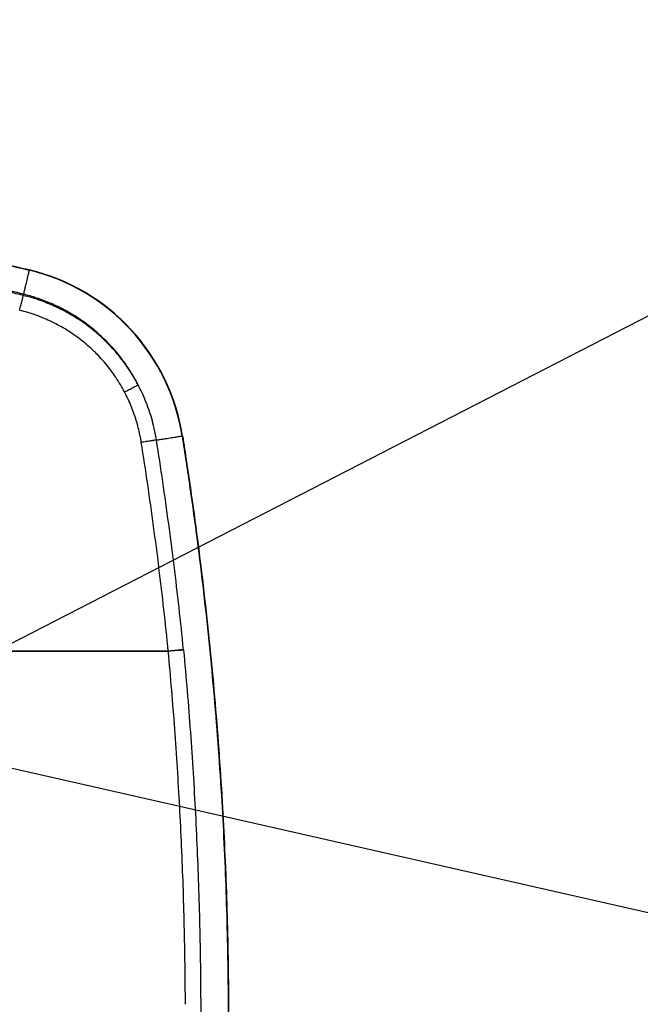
# Model space of a CAD drawing. Header units: millimetres. Extents: x -48 to 74789, y -18557 to 12350.
# Tile 25 of 79: x 68515 to 68693, y -13671 to -13389. Entities that reach past the tile are written whole.
import ezdxf
from ezdxf import colors
from ezdxf.entities.mleader import LeaderData, LeaderLine
from ezdxf.math import Vec2, Vec3

# ---------------------------------------------------------------- set-up
doc = ezdxf.new("R2010")
doc.units = ezdxf.units.MM
doc.layers.add('RR_IWK_opisy_piony', color=7, linetype='Continuous', lineweight=13)
doc.styles.add('Garamond', font='GARA.TTF')

# ---------------------------------------------------------------- blocks, each defined once
blk = doc.blocks.new('A$C661458EC')
at = {"color": 7, "linetype": 'Continuous', "lineweight": 25}
for p, q in [((2.5794, -0.6989), (2.58, -0.6964)), ((2.5403, -0.8596), (2.5423, -0.8516)), ((3.5537, -1.7537), (3.5511, -1.7541)), ((0.8099, -3.1249), (3.4635, -3.1247)), ((3.4635, -3.1247), (0.8112, -3.1245))]:
    blk.add_line(p, q, dxfattribs=at)
for radius in [1.293, 1.2956]:
    blk.add_arc((2.2741, -1.9554), radius, 8.95721, 76.34205, dxfattribs=at)
for points, knots in [([(-2.6773, -0.6964), (-2.6159, -0.6818), (-2.4935, -0.6526), (-2.3093, -0.6127), (-2.1252, -0.5757), (-1.9411, -0.542), (-1.757, -0.5113), (-1.5729, -0.4838), (-1.3889, -0.4594), (-1.2019, -0.4378), (-1.0121, -0.4191), (-0.8194, -0.4037), (-0.6267, -0.3916), (-0.434, -0.383), (-0.2413, -0.3779), (-0.0515, -0.3762), (0.1353, -0.3778), (0.3192, -0.3825), (0.5031, -0.3903), (0.687, -0.4013), (0.871, -0.4154), (1.055, -0.4326), (1.239, -0.453), (1.426, -0.4768), (1.6159, -0.5044), (1.8088, -0.5358), (2.0016, -0.5707), (2.1945, -0.609), (2.3875, -0.6506), (2.5157, -0.6811), (2.58, -0.6964)], [0, 0, 0, 0, 0.03563, 0.071125, 0.106496, 0.141752, 0.176902, 0.211956, 0.246924, 0.281815, 0.318295, 0.354714, 0.391083, 0.427412, 0.463714, 0.5, 0.534635, 0.569284, 0.603958, 0.638666, 0.673418, 0.708224, 0.743095, 0.77804, 0.814739, 0.851541, 0.888457, 0.925498, 0.962676, 1, 1, 1, 1]), ([(-2.6766, -0.6989), (-2.6151, -0.6843), (-2.4923, -0.655), (-2.3075, -0.615), (-2.1228, -0.5779), (-1.9381, -0.5441), (-1.7545, -0.5135), (-1.5721, -0.4863), (-1.3907, -0.4622), (-1.2094, -0.4412), (-1.0269, -0.4231), (-0.8431, -0.408), (-0.6582, -0.396), (-0.4732, -0.3872), (-0.2882, -0.3815), (-0.1033, -0.3789), (0.0817, -0.3796), (0.2666, -0.3834), (0.4516, -0.3904), (0.6366, -0.4005), (0.8216, -0.4139), (1.0066, -0.4304), (1.1916, -0.45), (1.3766, -0.4729), (1.5565, -0.4981), (1.7312, -0.5255), (1.9009, -0.5548), (2.0705, -0.5867), (2.2402, -0.6214), (2.41, -0.6585), (2.5229, -0.6854), (2.5794, -0.6989)], [0, 0, 0, 0, 0.035755, 0.0713732, 0.1068646, 0.1422391, 0.1775067, 0.2120504, 0.2465106, 0.280897, 0.3152195, 0.3501868, 0.3851083, 0.4199948, 0.4548567, 0.4897049, 0.5245499, 0.5594024, 0.5942731, 0.6291727, 0.6641116, 0.6991007, 0.7341503, 0.7692709, 0.8044731, 0.8368222, 0.8692564, 0.9017835, 0.9344114, 0.9671477, 1, 1, 1, 1]), ([(2.5403, -0.8596), (2.481, -0.8454), (2.3622, -0.8171), (2.1834, -0.7783), (2.0041, -0.7422), (1.8243, -0.709), (1.6441, -0.6788), (1.4633, -0.6516), (1.2821, -0.6274), (1.0975, -0.6059), (0.9095, -0.5872), (0.7182, -0.5717), (0.5266, -0.5596), (0.3349, -0.551), (0.1432, -0.5458), (-0.0455, -0.5441), (-0.2313, -0.5457), (-0.4142, -0.5504), (-0.597, -0.5583), (-0.7799, -0.5693), (-0.9625, -0.5834), (-1.145, -0.6007), (-1.327, -0.621), (-1.5114, -0.6447), (-1.6982, -0.672), (-1.8872, -0.703), (-2.0757, -0.7372), (-2.2636, -0.7747), (-2.451, -0.8151), (-2.5754, -0.8447), (-2.6376, -0.8596)], [0, 0, 0, 0, 0.035032, 0.07003, 0.105005, 0.139963, 0.174914, 0.209865, 0.244827, 0.279808, 0.316496, 0.353228, 0.389953, 0.426643, 0.463307, 0.499956, 0.534935, 0.569921, 0.604922, 0.639948, 0.674996, 0.710049, 0.745086, 0.780093, 0.816739, 0.85337, 0.889999, 0.926638, 0.963301, 1, 1, 1, 1]), ([(2.5423, -0.8516), (2.4868, -0.8382), (2.3762, -0.8114), (2.2102, -0.7745), (2.0447, -0.7401), (1.8798, -0.7085), (1.7164, -0.6797), (1.5545, -0.6537), (1.3941, -0.6304), (1.2342, -0.6097), (1.0648, -0.5902), (0.886, -0.5726), (0.6976, -0.5575), (0.5101, -0.5459), (0.3232, -0.5376), (0.137, -0.5325), (0.0132, -0.5318), (-0.0486, -0.5315)], [0, 0, 0, 0, 0.065436, 0.130429, 0.194997, 0.259158, 0.322928, 0.385196, 0.44712, 0.508716, 0.570001, 0.642572, 0.714748, 0.786554, 0.858016, 0.929156, 1, 1, 1, 1]), ([(2.5422, -0.8517), (2.5441, -0.8442), (2.5477, -0.8293), (2.5528, -0.8084), (2.5575, -0.7888), (2.562, -0.7706), (2.566, -0.7538), (2.5698, -0.7383), (2.5733, -0.7241), (2.5765, -0.7109), (2.5784, -0.7029), (2.5794, -0.6989)], [0, 0, 0, 0, 0.123043, 0.242962, 0.359905, 0.474017, 0.585445, 0.692412, 0.797069, 0.899552, 1, 1, 1, 1]), ([(2.5173, -0.9542), (2.5186, -0.949), (2.5212, -0.9384), (2.525, -0.9227), (2.5287, -0.9075), (2.5321, -0.8934), (2.5351, -0.8813), (2.5374, -0.8715), (2.5393, -0.8639), (2.54, -0.861), (2.5403, -0.8596)], [0, 0, 0, 0, 0.119373, 0.244058, 0.371587, 0.500004, 0.62842, 0.755948, 0.880631, 1, 1, 1, 1]), ([(3.271, -1.4284), (3.2622, -1.4117), (3.2447, -1.3788), (3.2155, -1.3315), (3.1847, -1.2863), (3.1523, -1.2434), (3.1185, -1.2027), (3.0834, -1.1644), (3.0472, -1.1283), (3.01, -1.0945), (2.9722, -1.0629), (2.9322, -1.0325), (2.8901, -1.0033), (2.846, -0.9757), (2.8017, -0.9508), (2.7573, -0.9283), (2.7133, -0.9085), (2.6698, -0.891), (2.6269, -0.8758), (2.5845, -0.8625), (2.5562, -0.8552), (2.5423, -0.8516)], [0, 0, 0, 0, 0.058929, 0.11693, 0.174001, 0.23014, 0.285345, 0.339612, 0.392942, 0.44533, 0.496776, 0.547278, 0.602715, 0.656963, 0.71002, 0.761884, 0.812552, 0.86115, 0.908592, 0.954876, 1, 1, 1, 1]), ([(3.1849, -1.4739), (3.1762, -1.4579), (3.1587, -1.4261), (3.1294, -1.3802), (3.0978, -1.3358), (3.0639, -1.2931), (3.0278, -1.2522), (2.9896, -1.2134), (2.9494, -1.1766), (2.9072, -1.142), (2.8633, -1.1097), (2.8178, -1.0797), (2.7708, -1.0522), (2.7223, -1.0272), (2.6726, -1.0048), (2.6218, -0.9851), (2.5701, -0.9679), (2.535, -0.9588), (2.5173, -0.9542)], [0, 0, 0, 0, 0.0625765, 0.124985, 0.187401, 0.2499998, 0.3125652, 0.37497, 0.4373898, 0.4999998, 0.5625652, 0.62497, 0.6873898, 0.7499998, 0.8125765, 0.874985, 0.937401, 1, 1, 1, 1]), ([(3.1848, -1.474), (3.1895, -1.4715), (3.199, -1.4664), (3.2134, -1.4589), (3.2272, -1.4515), (3.2401, -1.4447), (3.2513, -1.4388), (3.2604, -1.434), (3.2672, -1.4304), (3.2698, -1.429), (3.271, -1.4284)], [0, 0, 0, 0, 0.118599, 0.241606, 0.36957, 0.499592, 0.629346, 0.757068, 0.880964, 1, 1, 1, 1]), ([(3.3879, -1.7798), (3.3843, -1.7593), (3.3772, -1.7185), (3.3624, -1.6583), (3.3445, -1.599), (3.3233, -1.5409), (3.2991, -1.4838), (3.2803, -1.4469), (3.2709, -1.4284)], [0, 0, 0, 0, 0.16751, 0.334076, 0.500153, 0.666196, 0.832661, 1, 1, 1, 1]), ([(3.2916, -1.795), (3.2889, -1.7793), (3.2836, -1.7479), (3.2728, -1.7015), (3.2601, -1.6557), (3.245, -1.6099), (3.2275, -1.5642), (3.2075, -1.5185), (3.1924, -1.4888), (3.1848, -1.474)], [0, 0, 0, 0, 0.140785, 0.280853, 0.420471, 0.55991, 0.706092, 0.852686, 1, 1, 1, 1]), ([(3.3879, -1.7798), (3.396, -1.7785), (3.412, -1.776), (3.4345, -1.7725), (3.4555, -1.7691), (3.4751, -1.7661), (3.493, -1.7632), (3.5096, -1.7606), (3.5247, -1.7582), (3.5387, -1.756), (3.5471, -1.7547), (3.5513, -1.754)], [0, 0, 0, 0, 0.123543, 0.243811, 0.360962, 0.475154, 0.586543, 0.693366, 0.797785, 0.899947, 1, 1, 1, 1]), ([(3.5511, -1.7541), (3.5681, -1.8643), (3.6022, -2.0847), (3.6473, -2.4162), (3.6881, -2.7483), (3.7242, -3.0809), (3.7555, -3.414), (3.7822, -3.7475), (3.8036, -4.072), (3.82, -4.3876), (3.8321, -4.694), (3.8402, -5.0006), (3.8443, -5.3073), (3.8444, -5.6139), (3.8406, -5.9206), (3.8329, -6.2272), (3.8211, -6.5336), (3.8054, -6.8399), (3.7858, -7.146), (3.7622, -7.4517), (3.733, -7.7753), (3.6974, -8.1167), (3.6543, -8.4756), (3.6062, -8.8338), (3.5694, -9.0719), (3.5511, -9.191)], [0, 0, 0, 0, 0.0448, 0.0896, 0.1344, 0.1792, 0.224, 0.2688, 0.3136, 0.354667, 0.395733, 0.4368, 0.477867, 0.518933, 0.56, 0.601067, 0.642134, 0.6832, 0.724267, 0.765334, 0.8064, 0.8548, 0.9032, 0.9516, 1, 1, 1, 1]), ([(3.5537, -1.7537), (3.5707, -1.8639), (3.6048, -2.0843), (3.6499, -2.4159), (3.6907, -2.748), (3.7268, -3.0806), (3.7582, -3.4138), (3.7848, -3.7473), (3.8062, -4.0719), (3.8227, -4.3875), (3.8347, -4.6939), (3.8428, -5.0006), (3.8469, -5.3072), (3.8471, -5.614), (3.8432, -5.9206), (3.8355, -6.2273), (3.8237, -6.5337), (3.8081, -6.8401), (3.7884, -7.1461), (3.7648, -7.4519), (3.7356, -7.7756), (3.7, -8.117), (3.6569, -8.4759), (3.6087, -8.8342), (3.572, -9.0723), (3.5537, -9.1914)], [0, 0, 0, 0, 0.0448, 0.0896, 0.1344, 0.1792, 0.224, 0.2688, 0.3136, 0.354667, 0.395733, 0.4368, 0.477867, 0.518933, 0.56, 0.601067, 0.642134, 0.6832, 0.724267, 0.765334, 0.8064, 0.8548, 0.9032, 0.9516, 1, 1, 1, 1]), ([(3.3879, -1.7798), (3.3864, -1.78), (3.3835, -1.7805), (3.376, -1.7817), (3.3659, -1.7833), (3.3534, -1.7852), (3.3391, -1.7875), (3.3236, -1.7899), (3.3076, -1.7925), (3.2969, -1.7942), (3.2916, -1.795)], [0, 0, 0, 0, 0.118796, 0.242755, 0.370411, 0.5, 0.629588, 0.757244, 0.881203, 1, 1, 1, 1]), ([(3.4635, -3.1247), (3.4543, -3.0364), (3.4359, -2.8594), (3.4045, -2.5939), (3.3701, -2.3279), (3.3327, -2.0615), (3.3053, -1.8839), (3.2916, -1.795)], [0, 0, 0, 0, 0.198745, 0.398092, 0.598067, 0.798695, 1, 1, 1, 1]), ([(3.5603, -3.1148), (3.551, -3.0255), (3.5324, -2.8469), (3.5008, -2.5795), (3.4663, -2.3125), (3.4289, -2.0459), (3.4016, -1.8685), (3.3879, -1.7798)], [0, 0, 0, 0, 0.200078, 0.400091, 0.600066, 0.800028, 1, 1, 1, 1]), ([(3.5603, -3.1148), (3.5596, -3.1149), (3.5581, -3.115), (3.5548, -3.1154), (3.5507, -3.1158), (3.5457, -3.1163), (3.5403, -3.1168), (3.5337, -3.1175), (3.5252, -3.1183), (3.5148, -3.1194), (3.5031, -3.1206), (3.4919, -3.1218), (3.4815, -3.1228), (3.4721, -3.1238), (3.4663, -3.1244), (3.4635, -3.1247)], [0, 0, 0, 0, 0.061945, 0.131877, 0.210044, 0.274147, 0.342889, 0.416124, 0.493596, 0.60049, 0.698787, 0.787925, 0.867732, 0.938322, 1, 1, 1, 1]), ([(3.5606, -3.1185), (3.5592, -3.1184), (3.5562, -3.1184), (3.5486, -3.1185), (3.5384, -3.119), (3.5258, -3.1197), (3.5113, -3.1207), (3.4957, -3.1219), (3.4796, -3.1233), (3.4688, -3.1242), (3.4635, -3.1247)], [0, 0, 0, 0, 0.118841, 0.242826, 0.370491, 0.500073, 0.629645, 0.75728, 0.881218, 1, 1, 1, 1]), ([(3.5722, -5.3723), (3.5716, -5.2886), (3.5705, -5.1209), (3.5656, -4.8695), (3.5584, -4.618), (3.5486, -4.3663), (3.5364, -4.116), (3.5218, -3.8672), (3.5049, -3.6197), (3.4857, -3.3722), (3.4709, -3.2072), (3.4635, -3.1247)], [0, 0, 0, 0, 0.111634, 0.223335, 0.335114, 0.446981, 0.558949, 0.669025, 0.779219, 0.889541, 1, 1, 1, 1]), ([(3.5603, -3.1148), (3.5604, -3.1155), (3.5605, -3.1167), (3.5606, -3.118), (3.5606, -3.1185)], [0, 0, 0, 0, 0.558952, 1, 1, 1, 1]), ([(3.5606, -3.1185), (3.5684, -3.2052), (3.584, -3.3786), (3.604, -3.6389), (3.6215, -3.8994), (3.6363, -4.1601), (3.6484, -4.4193), (3.6577, -4.6772), (3.6644, -4.9336), (3.6687, -5.1902), (3.6694, -5.3613), (3.6698, -5.4468)], [0, 0, 0, 0, 0.112033, 0.224034, 0.336012, 0.447978, 0.559943, 0.669918, 0.779912, 0.889936, 1, 1, 1, 1])]:
    blk.add_open_spline(points, degree=3, knots=knots, dxfattribs=at)
blk.add_open_spline([(3.271, -1.4284), (3.2615, -1.4109), (3.2424, -1.3761), (3.2102, -1.3258), (3.1757, -1.2771), (3.1386, -1.2304), (3.099, -1.1858), (3.0572, -1.1432), (3.0132, -1.103), (2.9671, -1.0651), (2.9191, -1.0297), (2.8692, -0.9969), (2.8177, -0.9668), (2.7647, -0.9394), (2.7103, -0.9149), (2.6547, -0.8933), (2.5981, -0.8745), (2.5596, -0.8645), (2.5403, -0.8596)], degree=3, dxfattribs=at)
blk = doc.blocks.new('_None')

msp = doc.modelspace()

# ---------------------------------------------------------------- block references
at = {"lineweight": 0, "xscale": 45, "yscale": 45, "zscale": 45}
msp.add_blockref('A$C661458EC', (68402.19, -13429.19), dxfattribs=at)

# ---------------------------------------------------------------- next in the draw order: leaders
at = {"layer": 'RR_IWK_opisy_piony', "lineweight": 0}
ml = msp.add_multileader_mtext('Standard', dxfattribs=at)
ml.set_content('Zestawy ciepłomierzowe\\P- zawór kulowy DN15/DN20\\P- filtr siatkowy DN15/DN20\\P- ciepłomierz {\\A1;q{\\H0.7x;nom}=0,6 m{\\H0.7x;\\S3^ ;}/h DN15}\\P- zawór kulowy DN15/DN20\\P', color=256, style='Garamond')
ml.set_leader_properties()
ml.set_arrow_properties(name='NONE')
ml.build(insert=Vec2(0, 0))
ml.multileader.update_dxf_attribs({"text_left_attachment_type": 2, "text_right_attachment_type": 2, "dogleg_length": 0, "arrow_head_size": 0.18})
ctx = ml.context
ctx.base_point, ctx.char_height, ctx.arrow_head_size, ctx.landing_gap_size, ctx.plane_origin = Vec3(69890.1, -12859.83), 200, 0.18, 25, Vec3(94310.05, 85837.63)
ctx.left_attachment, ctx.right_attachment = 2, 2
notes = []
notes.append((ctx, [(1, (1, 1, 0), (69890.1, -12859.78), (1, 0), 0, [(0, [(69366.06, -13746.01), (68897.53, -13690.67), (68464.8, -13592.36)], 0, [])])]))
ctx.mtext.insert = Vec3(69915.1, -12030.57)
ctx.mtext.has_bg_fill, ctx.mtext.bg_color, ctx.mtext.bg_scale_factor, ctx.mtext.bg_transparency, ctx.mtext.use_window_bg_color = 1, -1027028792, 1, 0, 1
for ctx, leaders in notes:
    for number, flags, end, landing, length, lines in leaders:
        leader = LeaderData()
        leader.index, (leader.has_last_leader_line, leader.has_dogleg_vector, leader.attachment_direction) = number, flags
        leader.last_leader_point, leader.dogleg_vector, leader.dogleg_length = Vec3(end), Vec3(landing), length
        for number, points, colour, breaks in lines:
            line = LeaderLine()
            line.index, line.vertices, line.color, line.breaks = number, Vec3.list(points), colors.encode_raw_color(colour), breaks
            leader.lines.append(line)
        ctx.leaders.append(leader)

doc.saveas('drawing.dxf')
